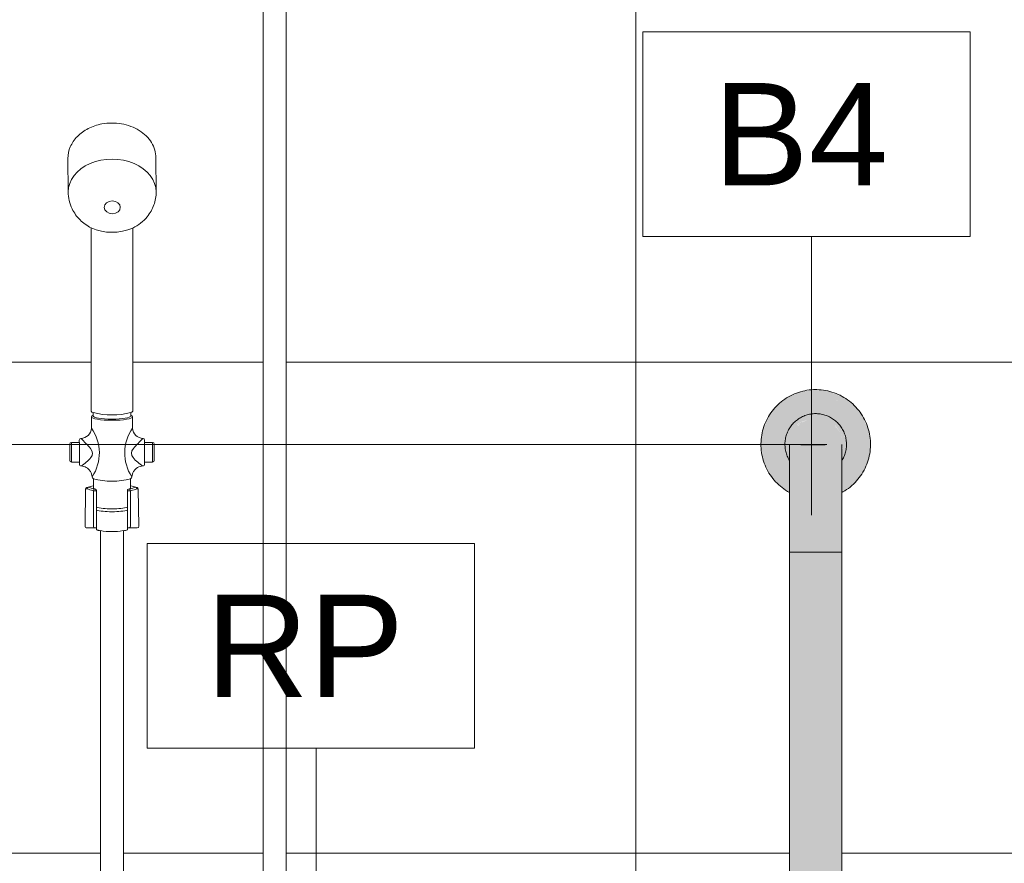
# Model space of a CAD drawing. Header units: millimetres. Extents: x -336 to 27370, y -15225 to 9845.
# Tile 34 of 43: x 16525 to 17127, y 1174 to 1689. Entities that reach past the tile are written whole.
import ezdxf

# ---------------------------------------------------------------- set-up
doc = ezdxf.new("R2010")
doc.units = ezdxf.units.MM
for name, color, linetype, lineweight in [('A-ANNO-DIMS', 7, 'Continuous', 9), ('A-ANNO-DIMS-25', 7, 'Continuous', 9), ('A-ANNO-KEYN', 7, 'Continuous', 9), ('A-WALL-PATT', 7, 'Continuous', 50), ('P-SANR-FIXT', 7, 'Continuous', 5)]:
    doc.layers.add(name, color=color, linetype=linetype, lineweight=lineweight)
doc.layers.add('A-DETL', color=7, linetype='Continuous', lineweight=5, true_color=0x00a600)
doc.styles.add('Arial_5', font='arial.ttf', dxfattribs={"height": 62.5})
doc.dimstyles.new('Com_linha__ref__contínua__-_Cor_Vermelha_Arial_2_5mm', dxfattribs={"dimscale": 304.8, "dimtxt": 63.766212, "dimasz": 0.164042, "dimexe": 0.123031, "dimexo": 0.123031, "dimgap": 0.012303, "dimtad": 1, "dimdec": 1, "dimlfac": 0.1, "dimrnd": 0.1, "dimdsep": 46, "dimtxsty": 'Arial_5', "dimblk1": 'OBLIQUE', "dimblk2": 'OBLIQUE', "dimsah": 1, "dimcen": 0.09, "dimdle": 0.123031, "dimazin": 0, "dimtfac": 1, "dimtdec": 4, "dimtix": 1, "dimtmove": 0, "dimatfit": 3, "dimfxl": 1, "dimtvp": 1, "dimtolj": 1, "dimtzin": 0, "dimarcsym": 2})

# ---------------------------------------------------------------- blocks, each defined once
blk = doc.blocks.new('CHUVEIRO ELÉTRICO DE PAREDE EM PVC COM BRAÇO METÁLICO - 1967_C_Cromado CR10-2836321-5b')
at = {"layer": 'P-SANR-FIXT'}
for p, q in [((11887.52, 1989.98), (11887.52, 936.45)), ((11901.52, 936.45), (11901.52, 1989.72)), ((11768.13, 1604.66), (11768.28, 1584.24)), ((11822.08, 1584.24), (11821.93, 1605.05)), ((11782.35, 1562.27), (11782.35, 1450.34)), ((11807.75, 1450.34), (11807.75, 1562.14)), ((11782.5, 1446.89), (11782.5, 1439.91)), ((11783.54, 1449.41), (11783.54, 1447.95)), ((11783.54, 1447.39), (11783.54, 1449.41)), ((11806.56, 1447.95), (11806.56, 1449.41)), ((11806.56, 1447.39), (11806.56, 1449.41)), ((11807.6, 1439.91), (11807.6, 1446.89)), ((11775.07, 1432.62), (11775.07, 1431.21)), ((11815.03, 1431.21), (11815.03, 1432.62)), ((11769.22, 1430.21), (11769.22, 1420.22)), ((11775.07, 1431.21), (11770.22, 1431.21)), ((11770.23, 1419.21), (11770.23, 1431.21)), ((11775.11, 1419.21), (11775.11, 1431.25)), ((11819.88, 1431.21), (11815.03, 1431.21)), ((11815.03, 1431.21), (11815.03, 1419.24)), ((11819.87, 1419.21), (11819.87, 1431.21)), ((11820.88, 1420.22), (11820.88, 1430.21)), ((11770.23, 1419.21), (11775.11, 1419.21)), ((11775.11, 1419.21), (11775.11, 1417.84)), ((11814.99, 1417.84), (11814.99, 1419.21)), ((11814.99, 1419.21), (11819.87, 1419.21)), ((11783.66, 1409.07), (11783.66, 1404.73)), ((11806.44, 1404.73), (11806.44, 1409.07)), ((11778.95, 1402.67), (11778.61, 1380.06)), ((11783.66, 1404.73), (11783.66, 1402.96)), ((11806.44, 1404.73), (11806.44, 1403.02)), ((11811.48, 1380.03), (11811.15, 1402.67)), ((11783.77, 1379.93), (11783.77, 1401.68)), ((11785.55, 1401.79), (11785.56, 1379.04)), ((11804.55, 1401.79), (11804.57, 1379.04)), ((11806.33, 1401.68), (11806.33, 1379.93)), ((11779.61, 1379.04), (11785.56, 1379.04)), ((11785.56, 1379.04), (11785.56, 1378.01)), ((11804.57, 1378.01), (11804.57, 1379.04)), ((11804.57, 1379.04), (11810.48, 1379.04)), ((11788, 1377.3), (11788, 936.45)), ((11802, 936.45), (11802, 1377.28))]:
    blk.add_line(p, q, dxfattribs=at)
for centre, radius, start, end in [((11795.19, 1591.01), 31.46, 245.92125, 293.49935), ((11783.76, 1450.92), 1.53, 202.36675, 261.63325), ((11784.28, 1446.18), 1.92, 112.69258, 158.14386), ((11795.05, 1495.26), 47.27, 255.90827, 284.09173), ((11806.34, 1450.92), 1.53, 278.36675, 337.63325), ((11805.82, 1446.18), 1.92, 21.85614, 67.30742), ((11776.04, 1440.16), 6.47, 270, 357.75003), ((11761.27, 1424.78), 26.07, 326.05775, 35.48836), ((11829.13, 1424.77), 26.32, 144.89628, 213.55761), ((11814.06, 1440.16), 6.47, 182.24997, 270), ((11776.15, 1432.62), 1.08, 96, 180), ((11719.07, 1373.61), 82.79, 40.55427, 46.52686), ((11871.02, 1373.61), 82.79, 133.47314, 139.44573), ((11813.95, 1432.62), 1.08, 0, 84), ((11770.22, 1430.21), 1.01, 90, 180), ((11778.99, 1424.6), 4.13, 319.44573, 43.54056), ((11811.11, 1424.6), 4.13, 136.45944, 220.55427), ((11819.88, 1430.21), 1.01, 0, 90), ((11763.75, 1437.64), 24.19, 300.74643, 319.44573), ((11826.35, 1437.64), 24.19, 220.55427, 239.25357), ((11770.23, 1420.22), 1.01, 180, 270), ((11776.03, 1417.77), 0.926, 175.86983, 275.12472), ((11814.07, 1417.77), 0.926, 264.87528, 4.13017), ((11819.87, 1420.22), 1.01, 270, 0), ((11784.08, 1410.17), 1.18, 177.59639, 249.03873), ((11795.05, 1451.12), 43.57, 254.84589, 285.15411), ((11806.01, 1410.17), 1.18, 290.96127, 2.40361), ((11779.95, 1402.66), 1, 107.94862, 179.15124), ((11783.19, 1385.01), 18.17, 100.50508, 103.49973), ((11795.05, 1356.04), 50, 103.16722, 107.94862), ((11780.98, 1402.87), 1.11, 102.713, 180.12914), ((11795.05, 1356.04), 50, 72.05138, 76.83278), ((11809.13, 1402.92), 1.06, 356.78783, 77.6854), ((11810.11, 1399.84), 3.02, 69.8649, 88.48063), ((11810.15, 1402.66), 1, 0.84731, 72.05138), ((11779.61, 1380.04), 1, 179.23314, 270), ((11784.67, 1379.93), 0.899, 180, 262.18046), ((11805.42, 1379.93), 0.904, 280.1919, 0), ((11810.48, 1380.04), 1, 270, 358.90395), ((11794.93, 1414.47), 37.76, 259.42612, 280.57388)]:
    blk.add_arc(centre, radius, start, end, dxfattribs=at)
for centre, major_axis, ratio, start_param, end_param in [((11795.14, 1584.24), (26.88, 0), 0.743941, 0, 3.141593), ((11795.05, 1446.89), (12.55, 0), 0.173648, 3.146539, 6.283156), ((11795.05, 1447.39), (11.51, 0), 0.173648, 3.141593, 6.283185), ((11802.41, 1404.31), (24, 0), 0.173648, 3.492863, 3.823035), ((11802.41, 1405.29), (23, 0), 0.173648, 3.48308, 3.823035), ((11784.55, 1401.79), (0.209, 0.978), 0.764865, 0.272937, 1.843733), ((11784.55, 1401.79), (1, 0), 0.984808, 0.000657, 1.570803), ((11805.55, 1401.79), (-1, 0), 0.984808, 4.712381, 6.283879), ((11787.69, 1405.29), (23, 0), 0.173648, 5.601743, 5.941698), ((11805.55, 1401.79), (-0.209, 0.978), 0.764865, 4.439452, 6.010249), ((11787.69, 1404.31), (24, 0), 0.173648, 5.601743, 5.928304), ((11784.55, 1401.79), (1, 0), 0.173648, 3.823033, 6.283185), ((11805.55, 1401.79), (1, 0), 0.173648, 3.141593, 5.601743), ((11795.05, 1392.53), (10.98, 0), 0.173648, 3.667534, 5.75979), ((11795.05, 1390.76), (10.92, 0), 0.173648, 3.658204, 5.769624)]:
    blk.add_ellipse(centre, major_axis=major_axis, ratio=ratio, start_param=start_param, end_param=end_param, dxfattribs=at)
blk.add_ellipse((11795.25, 1574.81), major_axis=(4.9, 0.04), ratio=0.798625, dxfattribs=at)
for points, knots in [([(11821.93, 1605.05), (11821.91, 1606.68), (11821.44, 1609.85), (11819.4, 1614.43), (11816.14, 1618.51), (11810.38, 1623.05), (11801.06, 1626.55), (11789.71, 1626.47), (11780.31, 1623.28), (11773.5, 1618.35), (11769.1, 1611.88), (11768.12, 1607.11), (11768.13, 1604.66)], [0, 0, 0, 0, 0.071429, 0.142857, 0.214286, 0.285714, 0.428571, 0.571429, 0.678571, 0.785714, 0.892857, 1, 1, 1, 1]), ([(11768.28, 1584.24), (11768.28, 1582.42), (11768.69, 1578.88), (11770.84, 1572.89), (11775.2, 1566.87), (11779.78, 1563.57), (11782.35, 1562.27)], [0, 0, 0, 0, 0.2, 0.4, 0.7, 1, 1, 1, 1]), ([(11807.75, 1562.14), (11809.49, 1563), (11812.7, 1565.01), (11817.43, 1569.64), (11821.12, 1576.13), (11822.07, 1581.49), (11822.08, 1584.24)], [0, 0, 0, 0, 0.2, 0.4, 0.7, 1, 1, 1, 1]), ([(11776.11, 1416.85), (11777.26, 1416.8), (11778.93, 1416.31), (11780.78, 1414.9), (11782.25, 1413.07), (11782.81, 1411.39), (11782.9, 1410.22)], [0, 0, 0, 0, 0.333333, 0.5, 0.666667, 1, 1, 1, 1]), ([(11807.2, 1410.22), (11807.29, 1411.39), (11807.85, 1413.07), (11809.32, 1414.9), (11811.17, 1416.31), (11812.83, 1416.8), (11813.99, 1416.85)], [0, 0, 0, 0, 0.333333, 0.5, 0.666667, 1, 1, 1, 1]), ([(11785.56, 1378.01), (11785.56, 1377.97), (11785.62, 1377.87), (11785.83, 1377.75), (11786.08, 1377.66), (11786.38, 1377.57), (11786.95, 1377.45), (11787.58, 1377.35), (11788, 1377.3)], [0, 0, 0, 0, 0.181818, 0.363636, 0.454545, 0.545455, 0.727273, 1, 1, 1, 1])]:
    blk.add_open_spline(points, degree=3, knots=knots, dxfattribs=at)
blk.add_open_spline([(11802, 1377.28), (11802.54, 1377.35), (11803.48, 1377.49), (11804.37, 1377.74), (11804.57, 1377.92), (11804.57, 1378.01)], degree=3, dxfattribs=at)
blk = doc.blocks.new('BARRA DE APOIO EM AÇO INOX EM L 70x70cm - 80cm-2825403-5b')
at = {"layer": 'P-SANR-FIXT', "true_color": 0xf4f4f4}
for points in [[(12209.24, 1400.68), (12209.24, 1404.73), (12207.49, 1405.62), (12200.83, 1412.29), (12196.55, 1420.69), (12195.07, 1430), (12196.55, 1439.31), (12200.83, 1447.71), (12207.49, 1454.38), (12215.9, 1458.66), (12225.21, 1460.14), (12225.21, 1463.48), (12215.97, 1462.1), (12208.03, 1458.66), (12201.26, 1453.32), (12196.21, 1446.74), (12192.87, 1438.67), (12191.73, 1430), (12193.14, 1420.69), (12196.55, 1412.83), (12202.33, 1405.72), (12209.24, 1400.69)], [(12241.17, 1400.68), (12242.38, 1401.34), (12249.15, 1406.68), (12254.2, 1413.26), (12257.55, 1421.33), (12258.69, 1430), (12257.28, 1439.31), (12253.87, 1447.17), (12248.09, 1454.28), (12241.95, 1458.99), (12232.86, 1462.47), (12225.21, 1463.48), (12225.21, 1460.14), (12234.52, 1458.66), (12242.92, 1454.38), (12249.59, 1447.71), (12253.87, 1439.31), (12255.34, 1430), (12253.87, 1420.69), (12249.59, 1412.29), (12242.92, 1405.62), (12241.18, 1404.73), (12241.17, 1400.78)], [(12209.24, 1404.73), (12208.93, 1420.88), (12207.69, 1423.53), (12206.4, 1430), (12208.09, 1437.62), (12209.91, 1440.31), (12212.42, 1443.69), (12215.11, 1445.5), (12218.01, 1447.37), (12223.84, 1448.53), (12225.21, 1448.8), (12225.21, 1460.14), (12215.9, 1458.66), (12207.49, 1454.38), (12200.83, 1447.71), (12196.55, 1439.31), (12195.07, 1430), (12196.55, 1420.69), (12200.83, 1412.29), (12207.49, 1405.62), (12209.24, 1404.73)], [(12241.18, 1404.73), (12242.92, 1405.62), (12249.59, 1412.29), (12253.87, 1420.69), (12255.34, 1430), (12253.87, 1439.31), (12249.59, 1447.71), (12242.92, 1454.38), (12234.47, 1458.67), (12225.21, 1460.14), (12225.21, 1448.8), (12232.84, 1447.12), (12237.21, 1444.29), (12238.89, 1442.75), (12242.58, 1437.2), (12244.01, 1430), (12242.33, 1422.38), (12241.15, 1420.53), (12241.18, 1404.97)], [(12209.26, 1420.42), (12209.07, 1426.79), (12208.43, 1430), (12209.75, 1436.5), (12213.89, 1442.24), (12218.79, 1445.5), (12225.21, 1446.78), (12225.21, 1448.8), (12217.62, 1447.12), (12211.91, 1443.3), (12207.71, 1436.55), (12206.4, 1430), (12206.68, 1428.01), (12208.43, 1421.76), (12209.24, 1420.44)], [(12209.27, 1425.76), (12209.43, 1431.17), (12209.75, 1434.14), (12211.4, 1438.06), (12214.34, 1441.65), (12217.21, 1443.86), (12221.14, 1445.47), (12225.21, 1446), (12225.21, 1446.78), (12218.71, 1445.45), (12212.97, 1441.31), (12209.7, 1436.42), (12208.43, 1430), (12209.26, 1425.83)], [(12219.64, 1364.12), (12225.21, 1364.12), (12225.21, 1446), (12221.07, 1445.45), (12216.48, 1443.3), (12213.21, 1440.42), (12211.35, 1438), (12209.75, 1434.14), (12209.21, 1430), (12209.24, 1410.34), (12209.21, 1364.12), (12217.21, 1364.12)], [(12241.15, 1420.53), (12242.58, 1422.8), (12244.01, 1430), (12243.74, 1431.99), (12241.99, 1438.24), (12240.71, 1440.2), (12238, 1443.69), (12233.88, 1446.52), (12231.63, 1447.56), (12228.19, 1448.21), (12225.21, 1448.8), (12225.21, 1446.78), (12231.7, 1445.45), (12237.44, 1441.31), (12240.71, 1436.42), (12241.99, 1430), (12241.15, 1424.35), (12241.15, 1420.6)], [(12241.15, 1425.76), (12241.99, 1430), (12240.66, 1436.5), (12236.52, 1442.24), (12231.63, 1445.5), (12225.21, 1446.78), (12225.21, 1446), (12230.04, 1445.17), (12234, 1443.25), (12237.01, 1440.67), (12239.06, 1438), (12240.66, 1434.14), (12241.16, 1427.02), (12241.15, 1425.98)], [(12233.21, 1364.12), (12241.21, 1364.12), (12241.15, 1383.87), (12240.99, 1431.17), (12240.66, 1434.14), (12239.06, 1438), (12236.41, 1441.4), (12233.21, 1443.86), (12229.35, 1445.45), (12225.21, 1446), (12225.21, 1364.12), (12230.66, 1364.12)], [(12222.15, 795), (12241.21, 795), (12241.21, 1364.12), (12209.21, 1364.12), (12209.21, 795), (12221.07, 795)]]:
    blk.add_hatch(color=7, dxfattribs=at).paths.add_polyline_path(points)
at = {"layer": 'P-SANR-FIXT'}
for p, q in [((12209.21, 1364.12), (12225.21, 1364.12)), ((12209.21, 1364.12), (12209.21, 795)), ((12241.21, 1364.12), (12209.21, 1364.12)), ((12225.21, 1364.12), (12241.21, 1364.12)), ((12241.21, 795), (12241.21, 1364.12))]:
    blk.add_line(p, q, dxfattribs=at)
at = {"layer": 'P-SANR-FIXT', "flags": 128}
for points in [[(12225.21, 1463.48), (12223.87, 1463.45), (12222.53, 1463.37), (12221.2, 1463.24), (12219.87, 1463.05), (12218.56, 1462.81), (12217.25, 1462.52), (12215.96, 1462.18), (12214.68, 1461.78), (12213.41, 1461.33), (12212.17, 1460.84), (12210.95, 1460.29), (12209.75, 1459.7), (12208.57, 1459.05), (12207.42, 1458.37), (12206.3, 1457.63), (12205.21, 1456.85), (12204.16, 1456.03), (12203.13, 1455.17), (12202.14, 1454.27), (12201.19, 1453.33), (12200.28, 1452.35), (12199.4, 1451.33), (12198.57, 1450.28), (12197.78, 1449.2), (12197.04, 1448.09), (12196.33, 1446.95), (12195.68, 1445.78), (12195.07, 1444.59), (12194.51, 1443.37), (12194, 1442.13), (12193.54, 1440.87), (12193.13, 1439.6), (12192.78, 1438.31), (12192.47, 1437.01), (12192.22, 1435.69), (12192.01, 1434.37), (12191.87, 1433.04), (12191.77, 1431.7), (12191.73, 1430.36), (12191.74, 1429.02), (12191.81, 1427.68), (12191.93, 1426.35), (12192.1, 1425.02), (12192.33, 1423.7), (12192.6, 1422.39), (12192.93, 1421.1), (12193.32, 1419.81), (12193.75, 1418.54), (12194.23, 1417.3), (12194.76, 1416.07), (12195.35, 1414.86), (12195.98, 1413.68), (12196.65, 1412.52), (12197.37, 1411.4), (12198.14, 1410.3), (12198.95, 1409.23), (12199.8, 1408.2), (12200.69, 1407.2), (12201.62, 1406.24), (12202.59, 1405.31), (12203.6, 1404.43), (12204.64, 1403.58), (12205.71, 1402.78), (12206.82, 1402.02), (12207.95, 1401.31), (12209.11, 1400.64)], [(12241.17, 1400.58), (12241.84, 1400.95), (12242.99, 1401.63), (12244.11, 1402.37), (12245.2, 1403.15), (12246.26, 1403.97), (12247.28, 1404.83), (12248.27, 1405.73), (12249.23, 1406.67), (12250.14, 1407.65), (12251.01, 1408.67), (12251.84, 1409.72), (12252.63, 1410.8), (12253.38, 1411.91), (12254.08, 1413.05), (12254.74, 1414.22), (12255.34, 1415.41), (12255.9, 1416.63), (12256.41, 1417.87), (12256.87, 1419.13), (12257.28, 1420.4), (12257.64, 1421.69), (12257.95, 1422.99), (12258.2, 1424.31), (12258.4, 1425.63), (12258.55, 1426.96), (12258.65, 1428.3), (12258.69, 1429.64), (12258.67, 1430.98), (12258.61, 1432.32), (12258.49, 1433.65), (12258.32, 1434.98), (12258.09, 1436.3), (12257.81, 1437.61), (12257.48, 1438.9), (12257.1, 1440.19), (12256.67, 1441.46), (12256.18, 1442.7), (12255.65, 1443.93), (12255.07, 1445.14), (12254.44, 1446.32), (12253.76, 1447.48), (12253.04, 1448.6), (12252.28, 1449.7), (12251.47, 1450.77), (12250.62, 1451.8), (12249.72, 1452.8), (12248.79, 1453.76), (12247.82, 1454.69), (12246.82, 1455.57), (12245.78, 1456.42), (12244.7, 1457.22), (12243.6, 1457.98), (12242.47, 1458.69), (12241.31, 1459.36), (12240.12, 1459.98), (12238.91, 1460.55), (12237.68, 1461.07), (12236.42, 1461.55), (12235.15, 1461.97), (12233.87, 1462.34), (12232.57, 1462.66), (12231.25, 1462.93), (12229.93, 1463.14), (12228.6, 1463.31), (12227.27, 1463.42), (12225.93, 1463.47), (12225.21, 1463.48)], [(12225.21, 1448.8), (12224.46, 1448.79), (12223.71, 1448.74), (12222.96, 1448.67), (12222.21, 1448.56), (12221.47, 1448.43), (12220.74, 1448.27), (12220.01, 1448.07), (12219.29, 1447.85), (12218.58, 1447.6), (12217.89, 1447.32), (12217.2, 1447.01), (12216.52, 1446.68), (12215.86, 1446.32), (12215.22, 1445.93), (12214.59, 1445.52), (12213.98, 1445.08), (12213.38, 1444.62), (12212.81, 1444.14), (12212.25, 1443.63), (12211.72, 1443.1), (12211.21, 1442.55), (12210.71, 1441.98), (12210.25, 1441.39), (12209.8, 1440.78), (12209.38, 1440.16), (12208.99, 1439.52), (12208.62, 1438.86), (12208.28, 1438.19), (12207.97, 1437.51), (12207.68, 1436.81), (12207.42, 1436.11), (12207.19, 1435.39), (12206.99, 1434.67), (12206.82, 1433.93), (12206.68, 1433.2), (12206.56, 1432.45), (12206.48, 1431.71), (12206.43, 1430.95), (12206.4, 1430.2), (12206.41, 1429.45), (12206.45, 1428.7), (12206.52, 1427.95), (12206.61, 1427.2), (12206.74, 1426.46), (12206.9, 1425.73), (12207.08, 1425), (12207.3, 1424.28), (12207.54, 1423.57), (12207.81, 1422.86), (12208.11, 1422.17), (12208.44, 1421.5), (12208.79, 1420.83), (12209.17, 1420.18)], [(12241.15, 1420.03), (12241.43, 1420.48), (12241.79, 1421.14), (12242.13, 1421.81), (12242.45, 1422.49), (12242.73, 1423.19), (12242.99, 1423.89), (12243.22, 1424.61), (12243.42, 1425.33), (12243.6, 1426.07), (12243.74, 1426.8), (12243.85, 1427.55), (12243.94, 1428.29), (12243.99, 1429.05), (12244.01, 1429.8), (12244, 1430.55), (12243.97, 1431.3), (12243.9, 1432.05), (12243.8, 1432.8), (12243.68, 1433.54), (12243.52, 1434.27), (12243.34, 1435), (12243.12, 1435.72), (12242.88, 1436.43), (12242.61, 1437.14), (12242.31, 1437.83), (12241.98, 1438.5), (12241.63, 1439.17), (12241.25, 1439.82), (12240.84, 1440.45), (12240.41, 1441.07), (12239.96, 1441.67), (12239.48, 1442.25), (12238.98, 1442.81), (12238.45, 1443.35), (12237.91, 1443.87), (12237.35, 1444.36), (12236.76, 1444.84), (12236.16, 1445.29), (12235.54, 1445.71), (12234.9, 1446.11), (12234.25, 1446.49), (12233.58, 1446.84), (12232.9, 1447.16), (12232.21, 1447.45), (12231.51, 1447.72), (12230.79, 1447.96), (12230.07, 1448.16), (12229.34, 1448.34), (12228.6, 1448.5), (12227.86, 1448.62), (12227.12, 1448.71), (12226.37, 1448.77), (12225.61, 1448.8), (12225.21, 1448.8)], [(12209.21, 1430), (12209.21, 1429.95), (12209.21, 1429.79), (12209.21, 1429.53), (12209.21, 1429.16), (12209.21, 1428.69), (12209.21, 1428.11), (12209.21, 1427.43), (12209.21, 1426.66), (12209.21, 1425.78), (12209.21, 1424.8), (12209.21, 1423.73), (12209.21, 1422.56), (12209.21, 1421.29), (12209.21, 1419.94), (12209.21, 1418.49), (12209.21, 1416.96), (12209.21, 1415.35), (12209.21, 1413.65), (12209.21, 1411.87), (12209.21, 1410.02), (12209.21, 1408.09), (12209.21, 1406.1), (12209.21, 1404.03), (12209.21, 1401.91), (12209.21, 1399.72), (12209.21, 1397.47), (12209.21, 1395.17), (12209.21, 1392.83), (12209.21, 1390.43), (12209.21, 1388), (12209.21, 1385.52), (12209.21, 1383.01), (12209.21, 1380.47), (12209.21, 1377.91), (12209.21, 1375.32), (12209.21, 1372.72), (12209.21, 1370.1), (12209.21, 1367.47), (12209.21, 1364.84), (12209.21, 1364.12)], [(12241.21, 1364.12), (12241.21, 1366.76), (12241.21, 1369.39), (12241.21, 1372.01), (12241.21, 1374.62), (12241.21, 1377.21), (12241.21, 1379.78), (12241.21, 1382.33), (12241.21, 1384.85), (12241.21, 1387.33), (12241.21, 1389.78), (12241.21, 1392.18), (12241.21, 1394.54), (12241.21, 1396.86), (12241.21, 1399.12), (12241.21, 1401.32), (12241.21, 1403.47), (12241.21, 1405.55), (12241.21, 1407.56), (12241.21, 1409.51), (12241.21, 1411.38), (12241.21, 1413.18), (12241.21, 1414.9), (12241.21, 1416.54), (12241.21, 1418.09), (12241.21, 1419.56), (12241.21, 1420.94), (12241.21, 1422.22), (12241.21, 1423.42), (12241.21, 1424.52), (12241.21, 1425.52), (12241.21, 1426.43), (12241.21, 1427.23), (12241.21, 1427.94), (12241.21, 1428.54), (12241.21, 1429.04), (12241.21, 1429.44), (12241.21, 1429.73), (12241.21, 1429.92), (12241.21, 1430), (12241.21, 1430)]]:
    blk.add_lwpolyline(points, dxfattribs=at)
blk = doc.blocks.new('DIMBLOCK40-5b')
at = {"layer": 'A-ANNO-DIMS-25', "color": 242, "true_color": 0xbd2b2e}
for p, q in [((16309.06, 1780), (16284.06, 1805)), ((16309.06, 1780), (16306.92, 1780)), ((16309.06, 1780), (16309.06, 1430)), ((16309.06, 1780), (16334.06, 1755)), ((16309.06, 1780), (16346.56, 1780)), ((16309.06, 1430), (16284.06, 1455)), ((16309.06, 1430), (16271.56, 1430)), ((16309.06, 1430), (16334.06, 1405)), ((16309.06, 1430), (17018.28, 1430))]:
    blk.add_line(p, q, dxfattribs=at)
at = {"layer": 'A-ANNO-DIMS-25', "color": 0, "insert": (16224.17, 1556.93), "char_height": 62.5, "width": 115.3678, "attachment_point": 1, "rotation": 90, "line_spacing_factor": 0.941778, "style": 'Arial_5'}
blk.add_mtext('35', dxfattribs=at)
blk = doc.blocks.new('_Oblique')
at = {"color": 0, "linetype": 'ByBlock', "lineweight": -2}
blk.add_line((-0.5, -0.5), (0.5, 0.5), dxfattribs=at)
blk = doc.blocks.new('DIMBLOCK41-5b')
at = {"layer": 'A-ANNO-DIMS-25', "color": 242, "true_color": 0xbd2b2e}
for p, q in [((16309.06, 1430), (16284.06, 1455)), ((16309.06, 1430), (16271.56, 1430)), ((16309.06, 1430), (16309.06, 730)), ((16309.06, 1430), (16334.06, 1405)), ((16309.06, 1430), (17018.28, 1430)), ((16309.06, 730), (16284.06, 755)), ((16309.06, 730), (16271.56, 730)), ((16309.06, 730), (16334.06, 705)), ((16309.06, 730), (16577.96, 730))]:
    blk.add_line(p, q, dxfattribs=at)
at = {"layer": 'A-ANNO-DIMS-25', "color": 0, "insert": (16224.17, 1031.93), "char_height": 62.5, "width": 115.3678, "attachment_point": 1, "rotation": 90, "line_spacing_factor": 0.941778, "style": 'Arial_5'}
blk.add_mtext('70', dxfattribs=at)
blk = doc.blocks.new('Identificador de nota-chave - Número da nota-chave - Enquadrada-2426861-5b')
at = {"layer": 'A-ANNO-KEYN'}
for p, q in [((13479.93, 317.16), (13479.93, 442.16)), ((13479.93, 442.16), (13679.93, 442.16)), ((13679.93, 442.16), (13679.93, 317.16)), ((13479.93, 317.16), (13679.93, 317.16))]:
    blk.add_line(p, q, dxfattribs=at)

msp = doc.modelspace()

# ---------------------------------------------------------------- hatches: boundary and pattern name
at = {"layer": 'A-WALL-PATT', "lineweight": 5, "true_color": 0x808080}
h = msp.add_hatch(dxfattribs=at)
h.set_pattern_fill('FP_7', color=8, style=0, pattern_type=2)
h.set_pattern_definition([(0, (19301.27, -20), (0, 300), []), (90, (19301.27, -20), (-400, 2e-14), [])])
h.paths.add_polyline_path([(18901.83, -70), (18901.83, -20), (18901.27, -20), (18901.27, -70)])
h.paths.add_polyline_path([(16351.14, -20), (16620.02, -20), (16620.02, -17), (16620.7, -15.59), (16622.02, -15), (16740.52, -15), (16741.94, -15.59), (16742.52, -17), (16742.52, -20), (17411.18, -19.96), (17409.38, -19.27), (17408.55, -18.11), (17408.35, -16.71), (17410.03, 0.73), (17410.61, 2.63), (17411.18, 3.46), (17420.81, 99.45), (17429.66, 195.52), (17429.39, 211.16), (17425.86, 226.4), (17419.23, 240.57), (17409.78, 253.04), (17387.31, 278.97), (17366.93, 306.58), (17351.15, 332.33), (17337.94, 359.19), (17327.3, 387.18), (17319.15, 417.05), (17319.59, 418.53), (17320.7, 419.61), (17322.2, 420), (17327.3, 420.23), (17326.55, 420.33), (17324.14, 421.33), (17322.07, 422.92), (17320.48, 424.99), (17319.48, 427.4), (17319.14, 429.99), (17319.48, 432.58), (17320.48, 434.99), (17322.07, 437.06), (17324.14, 438.65), (17326.55, 439.65), (17329.14, 439.99), (17341.81, 439.99), (17328.32, 592.59), (17319.08, 752.14), (17324.78, 755), (17318.17, 755.22), (17317.78, 755.48), (17317.09, 757.17), (17317.51, 761.74), (17318.9, 766.65), (17321.33, 771.55), (17325.19, 776.12), (17330.02, 779.65), (17335.55, 781.93), (17341.46, 782.84), (17409.37, 784.43), (17501.59, 785), (17541.46, 784.87), (17593.18, 784.43), (17661.08, 782.84), (17667, 781.93), (17672.53, 779.65), (17677.77, 775.64), (17681.22, 771.55), (17683.87, 766.18), (17685.04, 761.74), (17685.46, 757.17), (17684.38, 755.22), (17683.47, 755), (17677.77, 755), (17683.64, 752.06), (17674.21, 592.47), (17660.74, 439.99), (17674.22, 439.85), (17675.79, 439.65), (17678.2, 438.65), (17680.27, 437.06), (17681.86, 434.99), (17682.86, 432.58), (17683.2, 429.99), (17682.62, 426.83), (17681.86, 424.99), (17680.27, 422.92), (17678.2, 421.33), (17675.25, 420.26), (17675.25, 420), (17681.12, 419.9), (17681.84, 419.61), (17682.95, 418.53), (17683.39, 417.05), (17683.32, 416.28), (17674.22, 384.48), (17664.61, 359.19), (17651.4, 332.33), (17635.62, 306.58), (17617.73, 281.96), (17624.1, 264.69), (17630.92, 250), (17638.04, 237.54), (17647.05, 224.95), (17652.74, 218.06), (17660.07, 210.37), (17678.49, 193.34), (17680.45, 191.52), (17686.22, 185.45), (17691.41, 178.37), (17695.12, 171.24), (17698.35, 161.14), (17700.38, 159.58), (17702.43, 156.91), (17703.71, 153.81), (17704.15, 150.47), (17703.71, 147.14), (17701.94, 143.4), (17699.66, 140.82), (17697.71, 139.32), (17694.61, 138.04), (17690.25, 137.73), (17687.94, 138.04), (17684.2, 139.81), (17681.62, 142.09), (17680.12, 144.04), (17678.84, 147.14), (17678.4, 150.47), (17678.84, 153.81), (17680.61, 157.55), (17682.18, 159.59), (17681.45, 162.91), (17679.35, 169.52), (17675.69, 176.43), (17671.12, 182.46), (17665.81, 187.97), (17645.36, 206.83), (17638.04, 214.76), (17633.5, 220.18), (17626.49, 230.21), (17620.15, 241.1), (17613.83, 254.49), (17607.89, 270.24), (17607.66, 270.24), (17591.37, 251.2), (17583.32, 240.57), (17576.69, 226.4), (17573.16, 211.16), (17572.89, 195.52), (17582.13, 95.54), (17591.37, 3.46), (17591.93, 2.63), (17592.51, 0.73), (17594.18, -17.42), (17593.65, -18.74), (17592.51, -19.61), (17591.37, -20), (18901.27, -20), (18901.27, 760), (18801.27, 760), (18801.27, 460), (18776.27, 460), (18776.27, 760), (18226.27, 760), (18226.27, 460), (18201.27, 460), (18201.27, 760), (18101.27, 760), (18101.27, 880), (18301.27, 880), (18301.27, 1480), (18701.27, 1480), (18701.27, 880), (18901.27, 880), (18901.27, 940.35), (18893.27, 941.05), (18891.03, 941.54), (18888.98, 942.59), (18887.26, 944.12), (18885.99, 946.04), (18885.24, 948.21), (18882.57, 961.25), (18880.77, 961.57), (18880.77, 964.07), (18863.5, 964.62), (18846.83, 969.21), (18831.71, 977.57), (18818.97, 989.26), (18809.32, 1003.6), (18803.31, 1019.81), (18801.27, 1036.97), (18801.27, 1326.33), (18803.95, 1345.81), (18811.16, 1363.24), (18822.89, 1378.53), (18838.18, 1390.26), (18855.99, 1397.63), (18875.09, 1400.15), (18880.77, 1400.15), (18880.77, 1402.43), (18882.57, 1402.75), (18885.24, 1415.79), (18885.99, 1417.96), (18887.26, 1419.88), (18888.98, 1421.41), (18891.03, 1422.46), (18893.27, 1422.95), (18901.27, 1423.65), (18901.27, 1780), (16687.76, 1780), (16687.76, 1119.15), (16691.63, 1118.64), (16701.27, 1114.64), (16709.56, 1108.29), (16715.91, 1100), (16719.91, 1090.35), (16721.27, 1080), (16719.91, 1069.65), (16715.91, 1060), (16709.56, 1051.72), (16701.27, 1045.36), (16691.62, 1041.36), (16687.76, 1040.85), (16687.76, 936.45), (16685.82, 921.76), (16680.15, 908.07), (16671.13, 896.31), (16659.38, 887.29), (16645.69, 881.62), (16630.99, 879.69), (16616.3, 881.62), (16602.61, 887.29), (16590.86, 896.31), (16581.84, 908.07), (16576.17, 921.76), (16574.23, 936.45), (16574.23, 1377.3), (16572.81, 1377.53), (16571.8, 1379.04), (16565.61, 1379.28), (16564.85, 1380.06), (16565.18, 1402.67), (16565.87, 1403.61), (16569.89, 1404.73), (16569.89, 1409.07), (16569.13, 1410.22), (16568.79, 1411.92), (16567.78, 1413.83), (16566.75, 1415.01), (16564.85, 1416.22), (16563.7, 1416.63), (16562.34, 1416.85), (16561.34, 1417.84), (16561.3, 1419.21), (16556.46, 1419.21), (16555.45, 1420.22), (16555.45, 1430.21), (16556.45, 1431.21), (16561.3, 1431.21), (16561.34, 1432.69), (16561.78, 1433.52), (16562.27, 1433.7), (16563.9, 1433.91), (16565.59, 1434.64), (16566.97, 1435.77), (16567.78, 1436.78), (16568.58, 1439.02), (16568.73, 1439.91), (16568.73, 1446.89), (16569.77, 1447.95), (16569.77, 1449.41), (16568.58, 1450.34), (16568.58, 1562.27), (16563.84, 1565.31), (16559.9, 1569.23), (16556.95, 1573.83), (16555.13, 1578.91), (16554.49, 1586.33), (16554.51, 1605.77), (16555, 1609.44), (16556.96, 1614), (16560.13, 1618.09), (16564.37, 1621.53), (16569.45, 1624.12), (16575.12, 1625.75), (16581.1, 1626.33), (16587.09, 1625.84), (16592.79, 1624.29), (16597.91, 1621.77), (16602.19, 1618.4), (16605.43, 1614.35), (16607.45, 1609.82), (16608.16, 1605.05), (16608.31, 1584.24), (16607.68, 1578.86), (16605.82, 1573.73), (16602.81, 1569.1), (16598.8, 1565.17), (16593.98, 1562.14), (16593.83, 1450.22), (16592.79, 1449.41), (16592.79, 1447.95), (16593.83, 1446.89), (16594.1, 1438.29), (16594.78, 1436.78), (16595.81, 1435.5), (16597.13, 1434.52), (16598.66, 1433.91), (16600.29, 1433.7), (16601.26, 1432.62), (16601.26, 1431.21), (16606.21, 1431.11), (16607.11, 1430.21), (16607.11, 1420.22), (16606.1, 1419.21), (16601.22, 1419.21), (16601.04, 1417.66), (16600.22, 1416.85), (16598.54, 1416.58), (16596.97, 1415.9), (16595.6, 1414.85), (16594.51, 1413.49), (16593.77, 1411.92), (16593.43, 1410.22), (16592.67, 1409.07), (16592.67, 1404.73), (16596.69, 1403.61), (16597.38, 1402.67), (16597.72, 1380.03), (16596.72, 1379.04), (16590.8, 1379.04), (16589.63, 1377.5), (16588.23, 1377.28), (16588.23, 936.45), (16589.69, 925.38), (16593.96, 915.07), (16600.76, 906.21), (16609.61, 899.42), (16619.93, 895.15), (16630.99, 893.69), (16642.06, 895.15), (16652.38, 899.42), (16661.23, 906.21), (16668.03, 915.07), (16672.3, 925.38), (16673.76, 936.45), (16673.76, 1040.99), (16670.92, 1041.36), (16661.27, 1045.36), (16652.99, 1051.72), (16646.63, 1060), (16642.64, 1069.65), (16641.27, 1080), (16642.64, 1090.35), (16646.63, 1100), (16652.99, 1108.28), (16661.27, 1114.64), (16670.92, 1118.64), (16673.76, 1119.01), (16673.76, 1780), (16181.27, 1780), (16181.27, -20)])
h.paths.add_polyline_path([(17762.82, 137.28), (17753.25, 138.54), (17744.32, 142.24), (17736.65, 148.12), (17730.77, 155.78), (17727.08, 164.71), (17725.81, 174.29), (17725.81, 557.2), (17723.76, 557.59), (17722.35, 558.87), (17722.26, 560.57), (17716.4, 560.57), (17716.75, 584.2), (17717.44, 585.13), (17721.38, 586.21), (17721.38, 587.93), (17722.52, 588.53), (17722.52, 590.84), (17721.16, 591.07), (17719.38, 592.09), (17719.58, 605.33), (17720.12, 615.69), (17721.55, 630.81), (17722.52, 636.31), (17723.05, 641.87), (17722.27, 649.18), (17719.82, 662.35), (17719.61, 666.25), (17719.73, 675.3), (17719.96, 677.02), (17720.97, 679.47), (17722.43, 682.13), (17724.48, 684.37), (17727, 686.07), (17729.85, 687.13), (17732.86, 687.49), (17735.88, 687.13), (17738.73, 686.07), (17741.24, 684.37), (17743.29, 682.13), (17744.75, 679.47), (17745.77, 677.02), (17746.11, 674.39), (17745.91, 662.35), (17744.91, 656.39), (17743.2, 646.82), (17742.68, 641.87), (17743.45, 634.9), (17744.45, 628.42), (17745.61, 615.69), (17746.31, 598.71), (17746.31, 592.06), (17746, 591.69), (17743.42, 590.88), (17743.17, 590.84), (17743.42, 588.42), (17744.34, 587.93), (17744.34, 586.2), (17748.24, 585.13), (17748.93, 584.2), (17749.28, 560.57), (17743.42, 560.57), (17743.2, 558.48), (17741.91, 557.59), (17739.82, 557.19), (17739.82, 173.85), (17740.61, 167.9), (17742.91, 162.35), (17746.56, 157.58), (17751.33, 153.93), (17756.87, 151.63), (17762.83, 150.85), (17768.78, 151.63), (17774.33, 153.93), (17779.09, 157.58), (17782.75, 162.35), (17785.05, 167.9), (17785.83, 174.29), (17785.83, 201.38), (17785.32, 202.28), (17785.32, 218.28), (17781.61, 218.54), (17780.7, 219.78), (17780.7, 227.12), (17781.61, 228.03), (17776.29, 231.55), (17772.06, 236.33), (17769.2, 242.03), (17767.92, 248.28), (17765.41, 248.28), (17765.41, 252.28), (17767.92, 252.28), (17768.82, 257.54), (17770.86, 262.47), (17773.92, 266.83), (17777.87, 270.42), (17782.51, 273.05), (17782.51, 275.68), (17781.09, 275.68), (17781.09, 279.18), (17780.14, 280.21), (17780.14, 284.21), (17781.84, 285.18), (17804.06, 285.05), (17805.53, 284.21), (17805.53, 280.21), (17804.59, 279.18), (17804.59, 275.68), (17803.16, 275.68), (17803.16, 273.05), (17807.8, 270.42), (17811.75, 266.83), (17814.81, 262.47), (17816.85, 257.54), (17817.76, 252.28), (17820.26, 252.28), (17820.26, 248.28), (17817.76, 248.28), (17816.47, 242.03), (17813.61, 236.33), (17809.38, 231.55), (17804.06, 228.03), (17804.97, 227.12), (17804.97, 219.45), (17803.8, 218.28), (17800.36, 218.28), (17800.35, 202.27), (17799.83, 201.38), (17799.77, 173.85), (17798.57, 164.71), (17794.87, 155.78), (17788.99, 148.12), (17781.33, 142.24), (17772.4, 138.54), (17762.83, 137.28)])
h.paths.add_polyline_path([(18501.27, 470.8), (18493.71, 471.79), (18486.67, 474.71), (18480.62, 479.35), (18475.96, 485.45), (18473.06, 492.44), (18472.07, 500), (18473.06, 507.56), (18475.98, 514.6), (18480.62, 520.65), (18483.61, 522.94), (18481.58, 524.97), (18486.58, 529.97), (18481.58, 534.97), (18486.58, 539.97), (18481.58, 544.97), (18486.58, 549.97), (18481.58, 554.97), (18486.58, 559.97), (18481.58, 564.97), (18486.58, 569.97), (18481.58, 574.97), (18486.58, 579.97), (18481.58, 584.97), (18486.58, 589.97), (18481.58, 594.97), (18486.58, 599.97), (18481.58, 604.97), (18486.58, 609.97), (18471.13, 610.24), (18470.08, 611.79), (18468.78, 622.76), (18468.2, 623.92), (18467.35, 624.9), (18466.29, 625.64), (18465.07, 626.09), (18442.88, 628.99), (18420.46, 634.5), (18415.88, 627.61), (18412.35, 619.81), (18410.08, 610.73), (18410.11, 608.99), (18410.55, 611.76), (18413.26, 608.99), (18415.18, 605.56), (18416.15, 600.89), (18415.88, 597.02), (18415.15, 594.27), (18413.12, 590.81), (18410.5, 588.15), (18406.93, 586.11), (18402.87, 585.12), (18399.2, 585.16), (18395.71, 586.06), (18391.69, 588.56), (18389.61, 590.54), (18387.59, 593.84), (18386.47, 597.54), (18386.52, 602.17), (18387.21, 605.19), (18389.01, 608.62), (18391.69, 611.5), (18394.78, 613.55), (18396.35, 619.81), (18399.88, 627.61), (18404.46, 634.5), (18408.6, 639.36), (18400.73, 642.38), (18381.07, 652.74), (18362.78, 665.37), (18346.1, 680.06), (18331.29, 696.64), (18318.53, 714.84), (18308.11, 734.29), (18299.92, 755.12), (18702.63, 755.12), (18694.44, 734.29), (18684.01, 714.84), (18671.25, 696.64), (18656.45, 680.06), (18639.77, 665.37), (18621.48, 652.74), (18601.81, 642.38), (18581.07, 634.4), (18559.67, 628.99), (18536.26, 625.64), (18535.19, 624.9), (18534.34, 623.92), (18533.76, 622.76), (18533.32, 619.97), (18532.46, 611.79), (18530.96, 610.06), (18530.47, 610), (18515.97, 609.97), (18520.97, 604.97), (18515.97, 599.97), (18520.97, 594.97), (18515.97, 589.97), (18520.97, 584.97), (18515.97, 579.97), (18520.97, 574.97), (18515.97, 569.97), (18520.97, 564.97), (18515.97, 559.97), (18520.97, 554.97), (18515.97, 549.97), (18520.97, 544.97), (18515.97, 539.97), (18520.97, 534.97), (18515.97, 529.97), (18520.97, 524.97), (18518.93, 522.94), (18521.92, 520.65), (18526.58, 514.55), (18529.47, 507.56), (18530.47, 500), (18529.47, 492.44), (18526.56, 485.4), (18521.92, 479.35), (18515.82, 474.69), (18508.83, 471.79)])
h.paths.add_polyline_path([(17901.27, 540.56), (17901.25, 540.56), (17896.52, 541.28), (17893.18, 542.76), (17890.57, 544.7), (17889.01, 546.29), (17886.71, 549.94), (17885.65, 553.17), (17885.31, 555.82), (17885.27, 558.71), (17885.27, 679.06), (17881.27, 679.16), (17879.05, 680.08), (17878.02, 682.56), (17878.02, 705.96), (17870.02, 705.96), (17870.02, 706.65), (17868.9, 706.56), (17868.4, 706.56), (17868.12, 706.65), (17868.12, 722.11), (17868.7, 722.62), (17870.02, 722.64), (17870.02, 723.16), (17878.02, 723.16), (17878.02, 754.41), (17880.52, 754.41), (17880.52, 682.56), (17881.55, 681.56), (17885.27, 681.56), (17885.27, 694.56), (17881.27, 694.56), (17881.55, 725.71), (17886.86, 730.29), (17890.1, 732.09), (17895.15, 733.78), (17897.18, 734.24), (17902.81, 734.45), (17905.14, 734.24), (17908.22, 733.63), (17913.44, 731.53), (17916.57, 729.7), (17921.28, 725.45), (17921.27, 694.56), (17917.27, 694.56), (17917.27, 681.56), (17921.02, 681.56), (17922.02, 682.56), (17922.02, 754.41), (17924.52, 754.41), (17924.52, 723.16), (17932.52, 723.16), (17932.52, 722.29), (17933.96, 722.51), (17934.42, 721.81), (17934.15, 706.56), (17933.47, 706.5), (17932.95, 706.56), (17932.52, 706.47), (17932.52, 705.96), (17924.52, 705.96), (17924.52, 682.56), (17923.5, 680.08), (17921.02, 679.06), (17917.27, 679.06), (17916.98, 553.65), (17915.13, 548.55), (17911.04, 544), (17906.74, 541.52), (17901.27, 540.56)])
h.paths.add_polyline_path([(17031.27, 676.42), (17021.88, 677.85), (17013.78, 681.42), (17007.41, 686.31), (17002.05, 693.3), (16998.68, 701.43), (16997.53, 710.17), (16998.68, 718.9), (17002.36, 727.44), (17003.52, 728.95), (16999.09, 733.45), (16987.41, 725.13), (16974.5, 719.02), (16960.69, 715.26), (16946.3, 714), (16340.65, 714), (16339.85, 712.62), (16335.02, 706.33), (16328.09, 701.01), (16319.26, 697.56), (16311.35, 696.52), (16302.03, 697.93), (16293.93, 701.53), (16287.38, 706.71), (16282.03, 714.04), (16278.87, 722.34), (16277.87, 730), (16279.01, 738.67), (16282.84, 747.38), (16287.67, 753.67), (16294.61, 758.99), (16302.68, 762.34), (16311.35, 763.48), (16320.66, 762.07), (16328.76, 758.47), (16335.02, 753.67), (16341.25, 746), (16947.41, 746.1), (16956.65, 747.14), (16965.38, 749.83), (16974.43, 754.91), (16981.69, 761.09), (16986.87, 767.78), (16991.91, 776.9), (16994.5, 786.15), (16994.67, 787.15), (16995.44, 795), (16995.47, 1400.69), (16994.06, 1401.5), (16987.77, 1406.33), (16982.45, 1413.26), (16979.1, 1421.33), (16977.96, 1430), (16979.37, 1439.31), (16982.97, 1447.42), (16987.77, 1453.67), (16995.48, 1459.32), (17003.78, 1462.47), (17011.44, 1463.48), (17020.75, 1462.07), (17028.82, 1458.5), (17035.11, 1453.67), (17040.43, 1446.74), (17043.78, 1438.67), (17044.92, 1430), (17043.51, 1420.69), (17039.91, 1412.58), (17035.11, 1406.33), (17027.4, 1400.27), (17027.44, 1220.04), (17027.44, 795), (17026.18, 782.21), (17025.2, 776.07), (17022.3, 767.88), (17018.51, 758.06), (17012.43, 748.63), (17008.01, 742.33), (17012.66, 738.05), (17014.76, 739.54), (17022.54, 742.76), (17031.33, 743.9), (17040.67, 742.49), (17048.77, 738.91), (17055.13, 734.03), (17060.49, 727.04), (17063.87, 718.9), (17065.01, 710.17), (17063.59, 700.77), (17060.18, 692.89), (17054.35, 685.71), (17048.14, 680.95), (17040.01, 677.57), (17031.33, 676.43)])
h.paths.add_polyline_path([(17942.52, 714.56), (17941.44, 710.96), (17940.76, 710.21), (17941.97, 713.2)])
h.paths.add_polyline_path([(17934.67, 706.48), (17934.67, 722.64), (17940.24, 720.2), (17941.92, 716.83), (17942.52, 714.56), (17940.24, 708.92), (17934.69, 706.49)])
h.paths.add_polyline_path([(17867.87, 706.48), (17862.31, 708.92), (17860.86, 711.4), (17860.07, 714.74), (17860.88, 717.76), (17862.31, 720.2), (17867.87, 722.62), (17867.87, 706.56)])
h.paths.add_polyline_path([(17521.45, 785.16), (17473.28, 785.16), (17473.28, 786.19), (17479.6, 789.13), (17481.09, 789.36), (17480.95, 796.24), (17466.21, 796.24), (17466.25, 797.64), (17466.97, 798.48), (17468.15, 798.89), (17483.89, 802.88), (17500.08, 804.23), (17500.96, 803.74), (17501.25, 789.13), (17501.58, 789.36), (17501.59, 789.44), (17501.59, 803.74), (17502.47, 804.23), (17518.65, 802.88), (17535.58, 798.48), (17536.29, 797.64), (17536.34, 796.24), (17521.59, 796.24), (17521.59, 789.13), (17522.96, 789.13), (17529.26, 786.19), (17529.26, 785.16), (17521.59, 785.16)])
h.paths.add_polyline_path([(17102.84, 830.26), (17092.62, 830.41), (17082.78, 833.17), (17073.97, 838.36), (17066.8, 845.64), (17061.73, 854.51), (17059.1, 864.39), (17059.1, 874.61), (17061.73, 884.49), (17066.8, 893.36), (17073.97, 900.64), (17082.78, 905.83), (17092.62, 908.59), (17102.84, 908.74), (17112.75, 906.25), (17121.7, 901.31), (17129.07, 894.23), (17134.39, 885.5), (17764.16, 885.5), (17769.47, 894.23), (17776.85, 901.31), (17785.79, 906.25), (17795.71, 908.74), (17805.93, 908.59), (17815.77, 905.83), (17824.57, 900.64), (17831.75, 893.36), (17836.82, 884.49), (17839.44, 874.61), (17839.44, 864.39), (17836.82, 854.51), (17831.75, 845.64), (17824.57, 838.36), (17815.77, 833.17), (17805.93, 830.41), (17795.14, 830.41), (17785.79, 832.75), (17776.85, 837.69), (17769.47, 844.77), (17764.16, 853.5), (17134.39, 853.5), (17129.07, 844.77), (17121.7, 837.69), (17112.75, 832.75), (17103.41, 830.41)])
h.paths.add_polyline_path([(18196.11, 940.33), (18186.14, 942.97), (18177.17, 948.08), (18169.8, 955.31), (18164.53, 964.18), (18161.71, 974.1), (18161.52, 984.42), (18163.97, 994.45), (18168.91, 1003.51), (18176, 1011), (18184.77, 1016.44), (18184.77, 1347.56), (18176, 1353), (18168.91, 1360.49), (18163.97, 1369.55), (18161.52, 1379.58), (18161.71, 1389.9), (18164.53, 1399.82), (18169.8, 1408.69), (18177.17, 1415.92), (18186.14, 1421.03), (18196.11, 1423.67), (18206.43, 1423.67), (18216.41, 1421.03), (18225.38, 1415.92), (18232.74, 1408.69), (18238.01, 1399.82), (18240.84, 1389.9), (18240.84, 1378.8), (18238.57, 1369.55), (18233.64, 1360.49), (18226.55, 1353), (18217.77, 1347.56), (18217.77, 1016.44), (18226.55, 1011), (18233.64, 1003.51), (18238.57, 994.45), (18241.03, 984.42), (18240.84, 974.1), (18238.01, 964.18), (18232.74, 955.31), (18225.38, 948.08), (18216.41, 942.97), (18206.43, 940.33)])
h.paths.add_polyline_path([(18870.72, 996.23), (18880.77, 996.55), (18880.77, 998.43), (18882.57, 998.75), (18885.24, 1011.79), (18885.99, 1013.96), (18887.26, 1015.88), (18888.98, 1017.41), (18891.03, 1018.46), (18893.27, 1018.95), (18901.27, 1019.65), (18901.27, 1158.29), (18889.27, 1158.29), (18889.04, 1168.06), (18888.47, 1168.29), (18855.67, 1168.29), (18855.67, 1178.54), (18833.53, 1178.54), (18833.53, 1036.97), (18834.77, 1026.98), (18838.41, 1017.6), (18844.23, 1009.39), (18851.87, 1002.85), (18860.88, 998.37), (18869.24, 996.55)])
h.paths.add_polyline_path([(18833.53, 1188.04), (18855.67, 1188.04), (18855.67, 1198.29), (18889.04, 1198.53), (18889.27, 1199.09), (18889.27, 1208.29), (18901.27, 1208.29), (18901.27, 1343.65), (18893.27, 1344.35), (18891.03, 1344.84), (18888.98, 1345.89), (18887.26, 1347.42), (18885.99, 1349.34), (18885.24, 1351.51), (18882.57, 1364.55), (18880.77, 1364.87), (18880.77, 1367.5), (18870, 1367.5), (18860.81, 1365.36), (18851.8, 1360.75), (18844.18, 1354.11), (18838.24, 1345.44), (18834.76, 1336.37), (18833.53, 1326.33), (18833.53, 1198.29)])
h.paths.add_polyline_path([(16590.33, 1377.68), (16590.8, 1379.04), (16590.8, 1378.01)])
h.paths.add_polyline_path([(16572.13, 1377.73), (16571.8, 1378.01), (16571.8, 1379.04)])

# ---------------------------------------------------------------- linework, layer by layer
at = {"layer": 'A-ANNO-KEYN'}
for p, q in [((17008.89, 1386.74), (17008.89, 1557.05)), ((16706.02, 1093.97), (16706.02, 1244.5))]:
    msp.add_line(p, q, dxfattribs=at)
at = {"layer": 'A-DETL', "color": 7, "lineweight": 25}
msp.add_line((17002.31, 1430), (17017.31, 1430), dxfattribs=at)

# ---------------------------------------------------------------- block references
at = {"layer": 'A-ANNO-KEYN'}
for p in [(3425.83, 1239.89), (3122.96, 927.34)]:
    msp.add_blockref('Identificador de nota-chave - Número da nota-chave - Enquadrada-2426861-5b', p, dxfattribs=at)
at = {"layer": 'P-SANR-FIXT'}
for name in ['CHUVEIRO ELÉTRICO DE PAREDE EM PVC COM BRAÇO METÁLICO - 1967_C_Cromado CR10-2836321-5b', 'BARRA DE APOIO EM AÇO INOX EM L 70x70cm - 80cm-2825403-5b']:
    msp.add_blockref(name, (4786.23, 0), dxfattribs=at)

# ---------------------------------------------------------------- texts
at = {"layer": 'A-ANNO-KEYN', "char_height": 62.5, "attachment_point": 1, "style": 'Arial_5'}
for s, insert, width in [('B4', (16948.86, 1650.73), 128.27), ('RP', (16638.48, 1338.18), 146.308)]:
    msp.add_mtext(s, dxfattribs=dict(at, insert=insert, width=width))

# ---------------------------------------------------------------- dimensions: what is measured, and where the dimension line sits
at = {"layer": 'A-ANNO-DIMS', "color": 242, "true_color": 0xbd2b2e}
for base, p1, p2, override, picture, middle in [((16309.06, 1430), (16344.42, 1780), (17055.78, 1430), {"dimpost": '<>', "dimfxl": 792.799071}, 'DIMBLOCK40-5b', (16273.38, 1605)), ((16309.06, 730), (17055.78, 1430), (16615.46, 730), {"dimpost": '<>', "dimfxl": 826.971768}, 'DIMBLOCK41-5b', (16273.4, 1080))]:
    dim = msp.add_linear_dim(base=base, p1=p1, p2=p2, angle=90, dimstyle='Com_linha__ref__contínua__-_Cor_Vermelha_Arial_2_5mm', override=override, dxfattribs=at)
    dim.commit()
    dim.dimension.update_dxf_attribs({"geometry": picture, "text_midpoint": middle})

doc.saveas('drawing.dxf')
